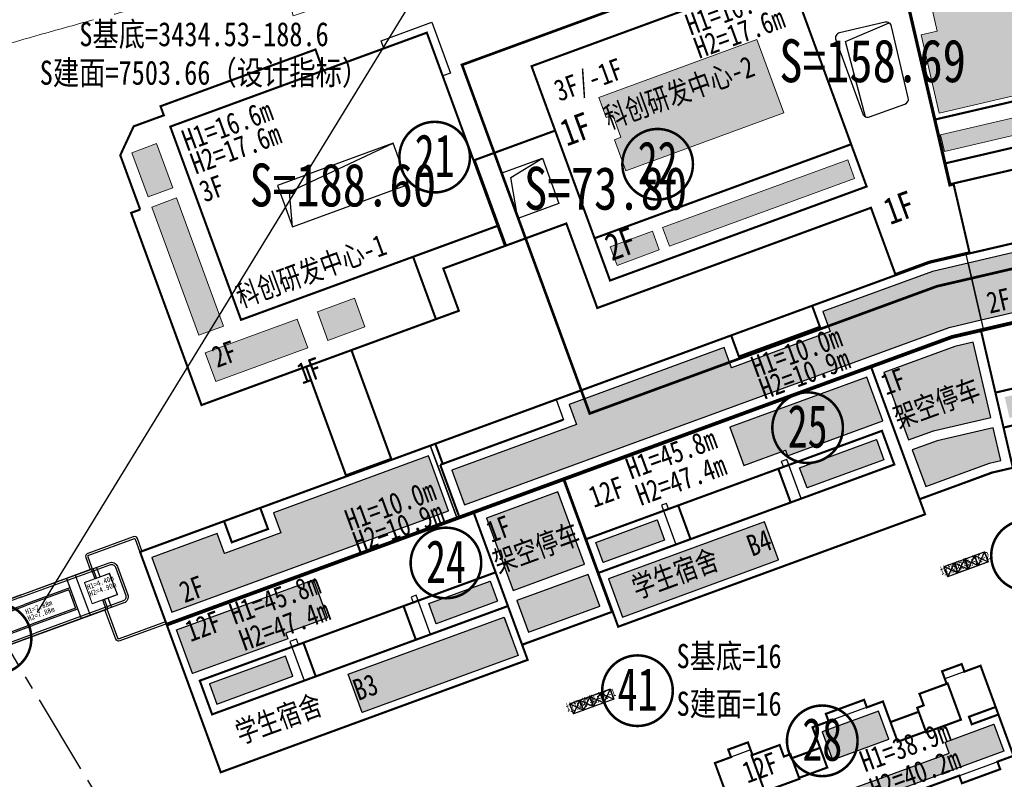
# Model space of a CAD drawing. Header units: millimetres. Extents: x 38389465 to 38395088, y 2473666 to 2480744.
# Tile 53 of 256: x 38390981 to 38391165, y 2478403 to 2478545. Entities that reach past the tile are written whole.
import ezdxf
from ezdxf.enums import TextEntityAlignment as Align

# ---------------------------------------------------------------- set-up
doc = ezdxf.new("R2010")
doc.units = ezdxf.units.MM
doc.header["$LTSCALE"] = 2
for name, pattern in [('0', [0]), ('CENTER2', [1.125, 0.75, -0.125, 0.125, -0.125]), ('DASH', [0.35, 0.25, -0.1]), ('X2', [10, 8, -2])]:
    doc.linetypes.add(name, pattern=pattern)
doc.layers.get('0').update_dxf_attribs({"linetype": 'CONTINUOUS', "lineweight": 9})
doc.layers.add('0核算', color=6, linetype='CONTINUOUS', plot=False)
for name, color, linetype in [('L_立面看线（中粗线）', 2, 'CONTINUOUS'), ('MJZJ', 7, 'CONTINUOUS'), ('w-二期建筑', 40, 'CONTINUOUS'), ('w-文字', 7, 'CONTINUOUS'), ('w-楼栋号', 4, 'CONTINUOUS'), ('w-环境01', 84, 'CONTINUOUS'), ('w-用地红线', 1, 'CONTINUOUS'), ('w-绿地面积', 82, 'CONTINUOUS'), ('文字', 7, 'CONTINUOUS')]:
    doc.layers.add(name, color=color, linetype=linetype)
for name, color, linetype, lineweight in [('w-地下室边线', 5, 'CONTINUOUS', 9), ('w-屋顶绿化线', 126, 'CONTINUOUS', 9), ('屋顶绿化线', 126, 'CONTINUOUS', 9), ('建筑控制线', 6, '0', 9)]:
    doc.layers.add(name, color=color, linetype=linetype, lineweight=lineweight)
doc.styles.add('HZTXT', font='txt', dxfattribs={"width": 0.8})
doc.styles.add('中等线体', font='txt', dxfattribs={"width": 0.8})
doc.styles.add('宋体', font='txt', dxfattribs={"width": 0.8, "height": 8})

# ---------------------------------------------------------------- blocks, each defined once
blk = doc.blocks.new('dfgdfgdgfdfg')
at = {"layer": '屋顶绿化线'}
h = blk.add_hatch(dxfattribs=at)
h.set_pattern_fill('CROSS', color=256, style=0)
h.set_pattern_definition([(3e-14, (-38390155.3861, -2480142.4406), (1.5875, 1.5875), [0.79375, -2.38125]), (90, (-38390154.9893, -2480142.8375), (-1.5875, 1.5875), [0.79375, -2.38125])])
h.paths.add_polyline_path([(-3.15, -422.85), (20.37, -403.92), (14.35, -396.44), (-9.17, -415.38)])
h.paths.add_polyline_path([(-212.8, -350.41), (-230.61, -328.29), (-240.58, -336.31), (-222.77, -358.44)])
h.paths.add_polyline_path([(-190.05, -455.85), (-156.94, -429.2), (-171.05, -411.67), (-204.16, -438.32)])
h.paths.add_polyline_path([(-220.16, -484.94), (-266.12, -521.94), (-270.37, -516.66), (-224.41, -479.66)])
h.paths.add_polyline_path([(-264.36, -493.34), (-279.4, -505.45), (-283.65, -500.16), (-268.62, -488.06)])
h.paths.add_polyline_path([(-304.53, -503.57), (-350.48, -540.57), (-354.74, -535.29), (-308.78, -498.29)])
h.paths.add_polyline_path([(-348.73, -511.97), (-363.77, -524.07), (-368.02, -518.79), (-352.99, -506.69)])
h.paths.add_polyline_path([(-282.59, -407.4), (-328.55, -444.39), (-324.3, -449.68), (-278.34, -412.68)])
h.paths.add_polyline_path([(-300.24, -448.79), (-315.27, -460.89), (-311.02, -466.17), (-295.98, -454.07)])
h.paths.add_polyline_path([(-33.99, 93.69), (-17.08, 99.88), (-15.02, 94.25), (-31.92, 88.06)])
h.paths.add_polyline_path([(-53.1, 61.56), (-8.97, 77.72), (-11.03, 83.35), (-55.16, 67.19)])
h.paths.add_polyline_path([(-108.32, 48.75), (-122.34, 37.46), (-118.58, 32.79), (-104.56, 44.08)])
h.paths.add_polyline_path([(-70.93, 48.55), (-107.54, 19.08), (-111.3, 23.75), (-74.69, 53.23)])
h.paths.add_polyline_path([(-144.65, -377.97), (-139.26, -384.67), (-137.47, -383.22), (-128.81, -393.97), (-122.27, -388.71), (-130.93, -377.96), (-98.6, -351.93), (-103.99, -345.23)])
h.paths.add_polyline_path([(-85.37, -368.37), (-79.66, -375.46), (-104.12, -395.15), (-109.83, -388.06)])
h.paths.add_polyline_path([(-154.42, -186.59), (-177.71, -205.34), (-172.01, -212.43), (-148.72, -193.68)])
h.paths.add_polyline_path([(-124.03, -173.8), (-139.53, -186.28), (-145.23, -179.19), (-129.73, -166.71)])
h.paths.add_polyline_path([(-147.86, -242.42), (-124.57, -223.67), (-130.59, -216.19), (-141.34, -224.84), (-142.35, -223.6), (-154.89, -233.69)])
h.paths.add_polyline_path([(-115.38, -216.27), (-91.86, -197.33), (-97.88, -189.85), (-121.4, -208.79)])
h.paths.add_polyline_path([(-179.13, -155.9), (-202.42, -174.65), (-208.13, -167.56), (-184.84, -148.81)])
h.paths.add_polyline_path([(-160.15, -128.93), (-175.65, -141.41), (-169.94, -148.5), (-154.44, -136.02)])
h.paths.add_polyline_path([(-232.27, -137.57), (-208.98, -118.82), (-202.96, -126.3), (-213.71, -134.95), (-212.71, -136.2), (-225.25, -146.3)])
h.paths.add_polyline_path([(-199.79, -111.42), (-176.27, -92.48), (-170.25, -99.96), (-193.77, -118.9)])
h.paths.add_polyline_path([(7.12, -56.53), (30.41, -37.78), (36.12, -44.87), (12.83, -63.62)])
h.paths.add_polyline_path([(-11.86, -83.5), (3.64, -71.02), (-2.07, -63.93), (-17.57, -76.41)])
h.paths.add_polyline_path([(27.78, -101), (4.26, -119.94), (-1.76, -112.47), (21.76, -93.53)])
h.paths.add_polyline_path([(-17.58, -25.84), (5.71, -7.09), (0, 0), (-23.29, -18.75)])
h.paths.add_polyline_path([(-47.98, -38.63), (-32.48, -26.15), (-26.78, -33.24), (-42.28, -45.72)])
h.paths.add_polyline_path([(-24.15, 29.99), (-47.44, 11.24), (-41.42, 3.76), (-30.67, 12.42), (-29.66, 11.17), (-17.12, 21.27)])
h.paths.add_polyline_path([(-56.63, 3.84), (-80.15, -15.1), (-74.13, -22.58), (-50.61, -3.64)])
h.paths.add_polyline_path([(-112.36, 104.96), (-116.12, 109.63), (-120.41, 106.18), (-120.09, 105.79), (-120.09, 105.79), (-119.97, 105.64), (-119.56, 105.13), (-120.65, 104.25), (-121.5, 105.3), (-126.33, 101.42), (-126.01, 101.03), (-126.01, 101.03), (-125.89, 100.87), (-125.48, 100.37), (-126.57, 99.49), (-127.42, 100.54), (-132.25, 96.65), (-131.93, 96.26), (-131.93, 96.26), (-131.81, 96.11), (-131.4, 95.6), (-132.49, 94.72), (-133.34, 95.77), (-138.17, 91.88), (-137.85, 91.5), (-137.85, 91.5), (-137.73, 91.34), (-137.32, 90.83), (-138.41, 89.96), (-139.26, 91.01), (-144.09, 87.12), (-143.77, 86.73), (-143.77, 86.73), (-143.65, 86.57), (-143.24, 86.07), (-144.33, 85.19), (-145.18, 86.24), (-150.01, 82.35), (-149.69, 81.96), (-149.69, 81.96), (-149.57, 81.81), (-149.16, 81.3), (-150.25, 80.42), (-151.1, 81.47), (-155.38, 78.03), (-151.62, 73.35)])
h.paths.add_polyline_path([(-152.8, 95.7), (-151.71, 96.58), (-150.86, 95.53), (-146.03, 99.42), (-146.34, 99.81), (-146.34, 99.81), (-146.47, 99.96), (-146.88, 100.47), (-145.86, 101.29), (-148.78, 104.91), (-165.92, 91.11), (-162.15, 86.44), (-157.87, 89.89), (-158.18, 90.28), (-158.18, 90.28), (-158.31, 90.43), (-158.72, 90.94), (-157.63, 91.82), (-156.78, 90.76), (-151.95, 94.65), (-152.26, 95.04), (-152.26, 95.04), (-152.39, 95.2)])
h.paths.add_polyline_path([(-48.92, 138.06), (-54.08, 136.17), (-53.91, 135.7), (-53.91, 135.7), (-53.84, 135.51), (-53.62, 134.9), (-54.93, 134.42), (-55.4, 135.69), (-61.22, 133.56), (-61.05, 133.09), (-61.05, 133.09), (-60.98, 132.9), (-60.76, 132.29), (-62.07, 131.81), (-62.54, 133.07), (-68.36, 130.94), (-68.19, 130.47), (-68.19, 130.47), (-68.12, 130.28), (-67.89, 129.67), (-69.21, 129.19), (-69.67, 130.46), (-75.49, 128.33), (-75.32, 127.86), (-75.32, 127.86), (-75.25, 127.67), (-75.03, 127.06), (-76.34, 126.58), (-76.81, 127.85), (-82.63, 125.71), (-82.46, 125.24), (-82.46, 125.24), (-82.39, 125.06), (-82.17, 124.45), (-83.48, 123.96), (-83.94, 125.23), (-89.77, 123.1), (-89.59, 122.63), (-89.59, 122.63), (-89.53, 122.44), (-89.3, 121.83), (-90.62, 121.35), (-91.08, 122.62), (-96.25, 120.73), (-94.18, 115.09), (-46.86, 132.43)])
h.paths.add_polyline_path([(-59.58, 147.1), (-59.39, 147.17), (-58.26, 147.58), (-57.8, 146.31), (-52.63, 148.2), (-54.7, 153.84), (-75.36, 146.27), (-73.76, 141.9), (-72.54, 142.35), (-72.07, 141.08), (-66.25, 143.22), (-66.42, 143.68), (-66.42, 143.68), (-66.49, 143.87), (-66.71, 144.48), (-66.71, 144.48), (-66.53, 144.55), (-65.4, 144.96), (-64.94, 143.7), (-59.11, 145.83), (-59.29, 146.3), (-59.29, 146.3), (-59.35, 146.49), (-59.58, 147.1)])
h.paths.add_polyline_path([(-212.8, -350.41), (-222.77, -358.44), (-242.09, -373.99), (-237.01, -380.3), (-244.17, -386.07), (-234.27, -398.37), (-208.64, -377.74), (-213.53, -371.67), (-228.02, -383.33), (-234.42, -375.39), (-219.93, -363.72), (-213.53, -371.67), (-208.64, -377.74), (-197.81, -369.03)])
edge = h.paths.add_edge_path()
edge.add_line((-243.67, -325.45), (-237.13, -320.19))
edge.add_line((-237.13, -320.19), (-245.6, -309.67))
edge.add_line((-245.6, -309.67), (-274.88, -333.25))
edge.add_line((-274.88, -333.25), (-270.37, -338.86))
edge.add_line((-270.37, -338.86), (-259.9, -351.87))
edge.add_line((-259.9, -351.87), (-248.68, -342.84))
edge.add_line((-248.68, -342.84), (-252, -338.71))
edge.add_arc((-255.52, -334.35), 5.6, 180, 308.8365, ccw=False)
edge.add_arc((-255.52, -334.35), 5.6, 0, 180, ccw=False)
edge.add_arc((-255.52, -334.35), 5.6, 308.8365, 360, ccw=False)
edge.add_line((-252, -338.71), (-248.68, -342.84))
edge.add_line((-248.68, -342.84), (-237.15, -333.56))
edge.add_line((-237.15, -333.56), (-243.67, -325.45))
h.paths.add_polyline_path([(193.4, 239.68), (208.99, 243.3), (208.81, 244.07), (215.33, 245.59), (218.64, 231.37), (196.52, 226.23)])
h.paths.add_polyline_path([(166, 243.17), (189.19, 248.55), (196.47, 217.19), (173.29, 211.8), (169.89, 226.41), (172.91, 227.11), (171.84, 231.74), (170.52, 231.44), (169.86, 234.31), (168.15, 233.91), (167.43, 237.03), (167.82, 237.12), (167.55, 238.29), (167.16, 238.2)])
h.paths.add_polyline_path([(109.76, 214.71), (139.24, 225.51), (144.26, 211.81), (114.78, 201.01), (112.64, 206.83), (113.87, 207.27), (112.35, 211.41), (111.13, 210.96)])
h.paths.add_polyline_path([(197.76, 213.38), (198.49, 210.26), (174.23, 204.63), (173.51, 207.75)])
h.paths.add_polyline_path([(113.14, 183.37), (121.03, 186.26), (119.76, 189.73), (111.87, 186.84)], flags=17)
h.paths.add_polyline_path([(22.58, 204.4), (27.18, 206.09), (30.21, 197.83), (25.61, 196.14)])
h.paths.add_polyline_path([(122.91, 186.94), (157.46, 199.6), (156.19, 203.08), (121.64, 190.42)])
h.paths.add_polyline_path([(229.13, 220.67), (230.8, 213.46), (201.39, 206.62), (199.71, 213.83)])
h.paths.add_polyline_path([(38.23, 161.68), (55.42, 167.97), (53.46, 173.33), (36.27, 167.03)])
h.paths.add_polyline_path([(59.17, 169.35), (66.07, 171.88), (64.11, 177.23), (57.21, 174.7)])
h.paths.add_polyline_path([(26.3, 194.26), (30.9, 195.95), (39.67, 172), (35.07, 170.32)])
h.paths.add_polyline_path([(160.56, -69.47), (170.53, -61.44), (185.05, -79.48), (175.08, -87.51)])
h.paths.add_polyline_path([(137.6, -120.05), (147.76, -132.67), (182.5, -104.7), (172.34, -92.08)])
h.paths.add_polyline_path([(194.05, 187.37), (172.02, 182.25), (151.55, 174.75), (152.93, 171), (134.52, 164.26), (133.15, 168.01), (104.23, 157.42), (105.6, 153.66), (82.32, 145.13), (84.69, 138.65), (175.15, 171.79), (246.2, 188.29), (243.73, 198.91), (221.33, 193.7), (222.23, 189.81), (194.96, 183.47)])
h.paths.add_polyline_path([(78.8, 145.44), (78.73, 145.63), (77.94, 147.79), (49.01, 137.19), (50.39, 133.44), (48.51, 132.75), (41.75, 130.27), (39.87, 129.59), (38.5, 133.34), (26.29, 128.87), (30.04, 118.63), (81.68, 137.55)])
h.paths.add_polyline_path([(226.05, 164.1), (240.76, 167.52), (239.85, 171.41), (225.14, 168)], flags=17)
h.paths.add_polyline_path([(186.4, 154.89), (198.29, 157.65), (197.38, 161.55), (185.5, 158.79)], flags=17)
h.paths.add_polyline_path([(147.22, 145.58), (161.59, 150.85), (162.96, 147.09), (148.6, 141.83)], flags=17)
h.paths.add_polyline_path([(109.19, 131.65), (120.65, 135.85), (122.02, 132.09), (110.57, 127.9)])
h.paths.add_polyline_path([(78.02, 120.23), (89.47, 124.43), (90.85, 120.67), (79.39, 116.48)])
h.paths.add_polyline_path([(38.45, 101.48), (52.63, 106.68), (51.26, 110.43), (37.08, 105.24)])
h.paths.add_polyline_path([(248.59, 158.56), (253.07, 159.6), (247.23, 184.73), (242.75, 183.69)])
h.paths.add_polyline_path([(168.26, 148.92), (170.77, 142.07), (182.68, 146.43), (184.76, 146.92), (183.34, 153.05), (172.91, 150.63)], flags=17)
h.paths.add_polyline_path([(96.59, 114.9), (109.92, 119.78), (107.75, 125.69), (94.42, 120.81)])
h.paths.add_polyline_path([(93.73, 122.69), (107.07, 127.57), (102.11, 141.09), (88.78, 136.21)])
h.paths.add_polyline_path([(96.89, -120.34), (73.6, -139.1), (79.62, -146.57), (88.18, -139.67), (91.13, -143.34), (105.85, -131.48)])
h.paths.add_polyline_path([(153.35, 91.06), (163.86, 94.91), (161.94, 100.17), (151.42, 96.32)])
h.paths.add_polyline_path([(138.4, 75.47), (185.35, 92.67), (183.49, 97.74), (174.38, 94.4), (175.14, 92.33), (146.41, 81.81), (145.65, 83.87), (136.54, 80.54)])
h.paths.add_polyline_path([(223.08, 112.8), (233.99, 115.33), (232.72, 120.79), (221.81, 118.25)])
h.paths.add_polyline_path([(206.33, 99.16), (255.03, 110.47), (253.81, 115.73), (244.36, 113.53), (244.86, 111.39), (215.05, 104.47), (214.56, 106.61), (205.11, 104.42)])
h.paths.add_polyline_path([(67.31, 56.14), (113.69, 73.13), (115.93, 67.03), (69.54, 50.04)])
h.paths.add_polyline_path([(69.45, 59.59), (89.83, 67.05), (87.59, 73.15), (67.22, 65.69)])
h.paths.add_polyline_path([(107.5, -172.91), (126.74, -157.42), (121.03, -150.33), (101.79, -165.82)])
h.paths.add_polyline_path([(241.44, 174.76), (239.47, 183.23), (212.97, 177.08), (214.69, 169.68), (222.72, 171.54), (222.97, 170.47)], flags=17)
h.paths.add_polyline_path([(188.75, 144.35), (218.95, 151.36), (217.23, 158.77), (187.03, 151.75)], flags=17)
h.paths.add_polyline_path([(162.75, 154.36), (159.76, 162.53), (134.22, 153.17), (136.83, 146.04), (144.57, 148.87), (144.95, 147.84)], flags=17)
h.paths.add_polyline_path([(114.19, 117.72), (143.3, 128.38), (140.68, 135.52), (111.57, 124.86)])
h.paths.add_polyline_path([(33.92, 107.17), (30.93, 115.34), (56.47, 124.69), (59.08, 117.56), (51.34, 114.72), (51.72, 113.69)])
h.paths.add_polyline_path([(94.66, 110.57), (65.55, 99.91), (62.93, 107.04), (92.04, 117.7)])
h.paths.add_polyline_path([(-168.02, -492.94), (-125.34, -458.57), (-119.69, -465.58), (-162.38, -499.95)])
h.paths.add_polyline_path([(-149.46, -515.99), (-106.77, -481.63), (-101.13, -488.64), (-143.82, -523)])
h.paths.add_polyline_path([(-320.54, -607.1), (-363.7, -641.85), (-367.95, -636.56), (-324.8, -601.82)])
h.paths.add_polyline_path([(-364.75, -615.5), (-376.98, -625.35), (-381.23, -620.07), (-369, -610.22)])
h.paths.add_polyline_path([(-253.32, -567.17), (-296.48, -601.91), (-300.73, -596.63), (-257.58, -561.89)])
h.paths.add_polyline_path([(-297.53, -575.57), (-309.76, -585.42), (-314.01, -580.14), (-301.78, -570.29)])
h.paths.add_polyline_path([(-183.66, -530.28), (-226.81, -565.02), (-231.06, -559.74), (-187.91, -525)])
h.paths.add_polyline_path([(-227.87, -538.68), (-240.1, -548.52), (-244.35, -543.24), (-232.12, -533.4)])
h.paths.add_polyline_path([(5.65, -366.61), (29.18, -347.67), (23.16, -340.19), (-0.37, -359.13)])
h.paths.add_polyline_path([(-2.99, -324.14), (-18.49, -336.62), (-24.2, -329.53), (-8.7, -317.05)])
h.paths.add_polyline_path([(-3.55, -374), (-9.57, -366.52), (-20.32, -375.17), (-21.32, -373.93), (-33.86, -384.02), (-26.84, -392.75)])
h.paths.add_polyline_path([(-56.69, -355.67), (-43.29, -344.88), (-37.58, -351.97), (-50.98, -362.76)])
h.paths.add_polyline_path([(-78.77, -261.75), (-55.24, -242.81), (-49.22, -250.29), (-72.75, -269.23)])
h.paths.add_polyline_path([(-39.12, -279.26), (-54.62, -291.74), (-48.92, -298.83), (-33.42, -286.35)])
h.paths.add_polyline_path([(73.04, -188.96), (88.54, -176.48), (94.25, -183.57), (78.75, -196.05)])
h.paths.add_polyline_path([(64.4, -146.5), (40.87, -165.43), (46.89, -172.91), (70.42, -153.97)])
h.paths.add_polyline_path([(121.92, -100.57), (132.08, -113.19), (166.82, -85.22), (156.66, -72.61)])
h.paths.add_polyline_path([(-87.95, -269.16), (-81.93, -276.63), (-92.68, -285.29), (-91.67, -286.53), (-104.22, -296.63), (-111.24, -287.91)])
h.paths.add_polyline_path([(60.27, -74.86), (36.98, -93.61), (30.96, -86.13), (41.7, -77.47), (40.7, -76.23), (53.24, -66.13)])
h.paths.add_polyline_path([(-81.39, -324.98), (-67.99, -314.2), (-73.7, -307.11), (-87.1, -317.9)])
edge = h.paths.add_edge_path(flags=17)
edge.add_line((172.45, 152.57), (182.88, 155))
edge.add_line((182.88, 155), (179.63, 169.03))
edge.add_line((179.63, 169.03), (176.2, 168.23))
edge.add_line((176.2, 168.23), (162.96, 163.38))
edge.add_line((162.96, 163.38), (167.57, 150.8))
edge.add_line((167.57, 150.8), (172.22, 152.5))
at = {"layer": 'w-屋顶绿化线'}
for points in [[(166, 243.17), (189.19, 248.55), (196.47, 217.19), (173.29, 211.8), (169.89, 226.41), (172.91, 227.11), (171.84, 231.74), (170.52, 231.44), (169.86, 234.31), (168.15, 233.91), (167.43, 237.03), (167.82, 237.12), (167.55, 238.29), (167.16, 238.2)], [(109.76, 214.71), (139.24, 225.51), (144.26, 211.81), (114.78, 201.01), (112.64, 206.83), (113.87, 207.27), (112.35, 211.41), (111.13, 210.96)], [(197.76, 213.38), (198.49, 210.26), (174.23, 204.63), (173.51, 207.75), (197.76, 213.38)], [(22.58, 204.4), (27.18, 206.09), (30.21, 197.83), (25.61, 196.14)], [(122.91, 186.94), (157.46, 199.6), (156.19, 203.08), (121.64, 190.42)], [(194.05, 187.37), (172.02, 182.25), (151.55, 174.75), (152.93, 171), (134.52, 164.26), (133.15, 168.01), (104.23, 157.42), (105.6, 153.66), (82.32, 145.13), (84.69, 138.65), (175.15, 171.79), (246.2, 188.29), (243.73, 198.91), (221.33, 193.7), (222.23, 189.81), (194.96, 183.47)], [(26.3, 194.26), (30.9, 195.95), (39.67, 172), (35.07, 170.32)], [(113.14, 183.37), (121.03, 186.26), (119.76, 189.73), (111.87, 186.84)], [(59.17, 169.35), (66.07, 171.88), (64.11, 177.23), (57.21, 174.7)], [(38.23, 161.68), (55.42, 167.97), (53.46, 173.33), (36.27, 167.03)], [(162.75, 154.36), (159.76, 162.53), (134.22, 153.17), (136.83, 146.04), (144.57, 148.87), (144.95, 147.84)], [(147.22, 145.58), (161.59, 150.85), (162.96, 147.09), (148.6, 141.83)], [(78.8, 145.44), (78.73, 145.63), (77.94, 147.79), (49.01, 137.19), (50.39, 133.44), (48.51, 132.75), (41.75, 130.27), (39.87, 129.59), (38.5, 133.34), (26.29, 128.87), (30.04, 118.63), (81.68, 137.55)], [(93.73, 122.69), (107.07, 127.57), (102.11, 141.09), (88.78, 136.21)], [(109.19, 131.65), (120.65, 135.85), (122.02, 132.09), (110.57, 127.9)], [(114.19, 117.72), (143.3, 128.38), (140.68, 135.52), (111.57, 124.86)], [(96.59, 114.9), (109.92, 119.78), (107.75, 125.69), (94.42, 120.81)], [(33.92, 107.17), (30.93, 115.34), (56.47, 124.69), (59.08, 117.56), (51.34, 114.72), (51.72, 113.69)], [(78.02, 120.23), (89.47, 124.43), (90.85, 120.67), (79.39, 116.48)], [(94.66, 110.57), (65.55, 99.91), (62.93, 107.04), (92.04, 117.7)], [(38.45, 101.48), (52.63, 106.68), (51.26, 110.43), (37.08, 105.24)]]:
    blk.add_lwpolyline(points, close=True, dxfattribs=at)
for points in [[(172.45, 152.57), (182.88, 155), (179.63, 169.03), (176.2, 168.23), (162.96, 163.38), (167.57, 150.8), (172.22, 152.5)], [(168.26, 148.92), (170.77, 142.07), (182.68, 146.43), (184.76, 146.92), (183.34, 153.05), (172.91, 150.63), (168.26, 148.92)]]:
    blk.add_lwpolyline(points, dxfattribs=at)
at = {"layer": 'w-屋顶绿化线', "linetype": 'ByBlock'}
for points in [[(153.35, 91.06), (163.86, 94.91), (161.94, 100.17), (151.42, 96.32)], [(138.4, 75.47), (185.35, 92.67), (183.49, 97.74), (174.38, 94.4), (175.14, 92.33), (146.41, 81.81), (145.65, 83.87), (136.54, 80.54)]]:
    blk.add_lwpolyline(points, close=True, dxfattribs=at)
blk = doc.blocks.new('东区北校门')
at = {"layer": 'w-二期建筑'}
for p, q in [((-38.6, -1.8), (-38.6, 0.1)), ((-37.9, -1.8), (-37.9, 0.1)), ((-34.37, 0.1), (-34.37, -7.9)), ((-32.6, 0.1), (-32.6, -7.9)), ((-14.6, 0.1), (-14.6, -7.9)), ((-12.83, 0.1), (-12.83, -7.9)), ((-9.3, -1.8), (-9.3, 0.1)), ((-8.6, -1.8), (-8.6, 0.1)), ((-32.6, -1.8), (-23.6, -1.8)), ((-14.6, -1.8), (-23.6, -1.8)), ((-32.3, -2.1), (-23.6, -2.1)), ((-32.3, -2.1), (-32.3, -5.7)), ((-14.9, -2.1), (-23.6, -2.1)), ((-14.9, -2.1), (-14.9, -5.7)), ((-38.6, -6), (-38.6, -7.9)), ((-37.9, -6), (-37.9, -7.9)), ((-32.6, -6), (-23.6, -6)), ((-32.3, -5.7), (-23.6, -5.7)), ((-14.9, -5.7), (-23.6, -5.7)), ((-14.6, -6), (-23.6, -6)), ((-9.3, -6), (-9.3, -7.9)), ((-8.6, -6), (-8.6, -7.9))]:
    blk.add_line(p, q, dxfattribs=at)
at = {"layer": 'w-二期建筑', "flags": 128}
for points in [[(-23.6, 0.1), (-41.1, 0.1, 0.414214), (-42.3, -1.1), (-42.3, -6.7, 0.414214), (-41.1, -7.9), (-23.6, -7.9)], [(-23.6, 0.1), (-6.1, 0.1, -0.414214), (-4.9, -1.1), (-4.9, -6.7, -0.414214), (-6.1, -7.9), (-23.6, -7.9)], [(-23.6, -0.3), (-41.1, -0.3, 0.414214), (-41.9, -1.1), (-41.9, -6.7, 0.414214), (-41.1, -7.5), (-23.6, -7.5)], [(-23.6, -0.3), (-6.1, -0.3, -0.414214), (-5.3, -1.1), (-5.3, -6.7, -0.414214), (-6.1, -7.5), (-23.6, -7.5)]]:
    blk.add_lwpolyline(points, format="xyb", dxfattribs=at)
at = {"layer": 'w-二期建筑', "const_width": 0.2}
for points in [[(-40.5, -1.8), (-35.5, -1.8), (-35.5, -6), (-40.5, -6)], [(-6.7, -1.8), (-11.7, -1.8), (-11.7, -6), (-6.7, -6)]]:
    blk.add_lwpolyline(points, close=True, dxfattribs=at)
at = {"layer": 'w-环境01', "linetype": 'ByBlock', "flags": 128}
for points in [[(-47.6, -11.9), (-47.6, 2.5, -0.414214), (-47, 3.1), (-37.93, 3.1, -0.414214), (-37.33, 2.5), (-37.33, 0.1)], [(-47.2, -11.9), (-47.2, 2.5, -0.414214), (-47, 2.7), (-37.93, 2.7, -0.414214), (-37.73, 2.5), (-37.73, 0.1)], [(0.4, 0.1), (0.4, 2.5, 0.414214), (-0.2, 3.1), (-9.26, 3.1, 0.414214), (-9.86, 2.5), (-9.86, 0.1)], [(0, 0.1), (0, 2.5, 0.414214), (-0.2, 2.7), (-9.26, 2.7, 0.414214), (-9.46, 2.5), (-9.46, 0.1)], [(-47.2, -14.3), (-37.93, -14.3, 0.414214), (-37.33, -13.7), (-37.33, -7.9)], [(-47.2, -13.9), (-37.93, -13.9, 0.414214), (-37.73, -13.7), (-37.73, -7.9)], [(0, -14.3), (-9.26, -14.3, -0.414214), (-9.86, -13.7), (-9.86, -7.9)], [(0, -13.9), (-9.26, -13.9, -0.414214), (-9.46, -13.7), (-9.46, -7.9)]]:
    blk.add_lwpolyline(points, format="xyb", dxfattribs=at)

msp = doc.modelspace()

# ---------------------------------------------------------------- linework, layer by layer
at = {"layer": '0核算', "color": 2, "linetype": 'Continuous', "flags": 128}
msp.add_lwpolyline([(38390984.415, 2478434.593), (38392296.554, 2480576.597)], dxfattribs=at)
at = {"layer": '0核算'}
for points in [[(38391087.468, 2478471.682), (38391152.273, 2478495.42), (38391216.705, 2478510.384), (38391201.026, 2478577.888), (38391132.441, 2478561.958), (38391063.632, 2478536.754)], [(38390967.572, 2478426.274), (38390970.296, 2478427.272), (38390970.949, 2478425.487), (38390997.241, 2478435.118), (38390996.587, 2478436.902), (38390999.31, 2478437.899), (38390997.866, 2478441.843), (38390995.143, 2478440.846), (38390994.489, 2478442.63), (38390968.197, 2478432.999), (38390968.851, 2478431.215), (38390966.128, 2478430.218)], [(38391110.835, 2478406.438), (38391116.992, 2478389.63), (38391166.571, 2478407.79), (38391160.414, 2478424.598), (38391153.747, 2478422.156), (38391154.091, 2478421.217), (38391149.021, 2478419.36), (38391149.812, 2478417.2), (38391148.591, 2478416.753), (38391148.866, 2478416.002), (38391143.608, 2478414.076), (38391142.198, 2478417.926), (38391129.052, 2478413.11), (38391130.462, 2478409.261), (38391125.204, 2478407.334), (38391124.928, 2478408.086), (38391123.708, 2478407.638), (38391122.917, 2478409.798), (38391117.846, 2478407.941), (38391117.502, 2478408.88)]]:
    msp.add_lwpolyline(points, close=True, dxfattribs=at)
at = {"layer": '0核算', "color": 1}
for points in [[(38391157.708, 2478501.406), (38391224.432, 2478516.904), (38391227.735, 2478502.682), (38391227.929, 2478502.727), (38391234.535, 2478474.285), (38391167.13, 2478458.629), (38391160.524, 2478487.072), (38391160.456, 2478487.364), (38391160.943, 2478487.477), (38391158.658, 2478497.315)], [(38391057.717, 2478465.685), (38391059.093, 2478461.929), (38391059.093, 2478461.929), (38391062.635, 2478452.258), (38391082.448, 2478459.515), (38391091.528, 2478434.726), (38391091.716, 2478434.794), (38391092.782, 2478431.884), (38391150.061, 2478452.864), (38391148.994, 2478455.775), (38391162.614, 2478460.763), (38391166.428, 2478461.649), (38391160.524, 2478487.072), (38391160.456, 2478487.364), (38391160.943, 2478487.477), (38391157.708, 2478501.406), (38391150.957, 2478499.839)], [(38391003.537, 2478445.84), (38391018.602, 2478404.712), (38391075.88, 2478425.693), (38391074.814, 2478428.603), (38391091.528, 2478434.726), (38391082.448, 2478459.515), (38391062.635, 2478452.258), (38391057.717, 2478465.685)], [(38391126.943, 2478455.792), (38391124.26, 2478463.116), (38391123.228, 2478462.738), (38391123.607, 2478461.703), (38391122.668, 2478461.359), (38391124.971, 2478455.069)], [(38391103.982, 2478454.514), (38391102.198, 2478453.861), (38391101.819, 2478454.896), (38391100.88, 2478454.552), (38391103.562, 2478447.228), (38391106.286, 2478448.225)], [(38391055.017, 2478429.445), (38391057.74, 2478430.443), (38391055.057, 2478437.767), (38391054.118, 2478437.423), (38391054.497, 2478436.388), (38391052.713, 2478435.735)], [(38391034.171, 2478421.81), (38391036.331, 2478422.601), (38391034.026, 2478428.892), (38391033.087, 2478428.548), (38391032.709, 2478429.581), (38391031.488, 2478429.134)]]:
    msp.add_lwpolyline(points, close=True, dxfattribs=at)
at = {"layer": '0核算', "color": 3}
for points in [[(38391223.16, 2478514.863), (38391200.757, 2478509.66), (38391201.662, 2478505.763), (38391174.388, 2478499.429), (38391173.483, 2478503.325), (38391158.092, 2478499.75), (38391158.658, 2478497.315), (38391160.558, 2478489.133), (38391225.626, 2478504.246)], [(38391158.092, 2478499.752), (38391151.443, 2478498.208), (38391130.979, 2478490.712), (38391132.354, 2478486.956), (38391113.95, 2478480.215), (38391112.575, 2478483.969), (38391083.654, 2478473.375), (38391085.03, 2478469.62), (38391061.743, 2478461.09), (38391064.116, 2478454.611), (38391154.578, 2478487.746), (38391160.558, 2478489.135)], [(38391151.881, 2478468.531), (38391162.311, 2478470.958), (38391159.053, 2478484.986), (38391155.626, 2478484.19), (38391142.386, 2478479.34), (38391146.995, 2478466.757), (38391151.646, 2478468.461)], [(38391116.258, 2478461.995), (38391124, 2478464.831), (38391124.379, 2478463.798), (38391142.177, 2478470.317), (38391139.184, 2478478.487), (38391113.644, 2478469.131)], [(38391147.683, 2478464.88), (38391150.194, 2478458.025), (38391162.111, 2478462.39), (38391164.189, 2478462.874), (38391162.763, 2478469.01), (38391152.334, 2478466.583), (38391147.683, 2478464.88)], [(38391126.648, 2478461.541), (38391141.014, 2478466.803), (38391142.39, 2478463.047), (38391128.024, 2478457.785)], [(38391058.222, 2478461.398), (38391058.154, 2478461.585), (38391057.363, 2478463.745), (38391028.442, 2478453.151), (38391029.818, 2478449.396), (38391027.94, 2478448.708), (38391021.179, 2478446.231), (38391019.301, 2478445.543), (38391017.925, 2478449.299), (38391005.718, 2478444.828), (38391009.467, 2478434.593), (38391061.112, 2478453.51)], [(38391073.159, 2478438.647), (38391086.492, 2478443.531), (38391081.54, 2478457.052), (38391068.206, 2478452.168)], [(38391088.619, 2478447.611), (38391100.074, 2478451.807), (38391101.45, 2478448.051), (38391089.995, 2478443.855)], [(38391093.615, 2478433.68), (38391122.724, 2478444.342), (38391120.11, 2478451.478), (38391091.001, 2478440.816)], [(38391038.509, 2478433.516), (38391030.767, 2478430.68), (38391031.145, 2478429.647), (38391013.347, 2478423.128), (38391010.355, 2478431.297), (38391035.895, 2478440.653)], [(38391076.014, 2478430.853), (38391089.347, 2478435.737), (38391087.18, 2478441.653), (38391073.847, 2478436.769)], [(38391057.444, 2478436.192), (38391068.9, 2478440.388), (38391070.276, 2478436.632), (38391058.82, 2478432.436)], [(38391074.084, 2478426.526), (38391044.976, 2478415.863), (38391042.362, 2478423), (38391071.47, 2478433.662)], [(38391017.88, 2478417.44), (38391032.059, 2478422.634), (38391030.683, 2478426.39), (38391016.504, 2478421.196)], [(38391132.774, 2478407.019), (38391143.291, 2478410.871), (38391141.365, 2478416.13), (38391130.848, 2478412.277)], [(38391154.566, 2478408.292), (38391153.809, 2478410.358), (38391162.917, 2478413.694), (38391164.775, 2478408.623), (38391117.825, 2478391.426), (38391115.968, 2478396.497), (38391125.076, 2478399.833), (38391125.833, 2478397.767)]]:
    msp.add_lwpolyline(points, close=True, dxfattribs=at)
at = {"layer": '0核算', "color": 1}
msp.add_lwpolyline([(38390984.095, 2478430.303), (38390967.663, 2478424.284, -0.4142136), (38390966.123, 2478424.998), (38390964.197, 2478430.256, -0.4142136), (38390964.911, 2478431.796), (38390981.343, 2478437.815), (38390997.776, 2478443.834, -0.4142136), (38390999.315, 2478443.12), (38391001.241, 2478437.861, -0.4142136), (38391000.527, 2478436.322)], format="xyb", close=True, dxfattribs=at)
at = {"layer": 'L_立面看线（中粗线）'}
msp.add_line((38391081.191, 2478474.282), (38391082.566, 2478470.526), dxfattribs=at)
at = {"layer": 'w-二期建筑', "ltscale": 5, "const_width": 0.4, "flags": 128}
for points in [[(38391212.632, 2478527.918), (38391202.09, 2478573.31), (38391144.23, 2478559.871), (38391153.867, 2478518.376), (38391178.414, 2478524.077), (38391179.319, 2478520.18)], [(38391202.09, 2478573.31), (38391144.23, 2478559.871), (38391151.967, 2478526.558), (38391209.827, 2478539.996)], [(38391154.623, 2478514.239), (38391144.035, 2478559.826), (38391152.996, 2478561.907), (38391152.046, 2478565.998), (38391134.173, 2478561.847), (38391114.672, 2478554.704), (38391116.048, 2478550.948), (38391124.499, 2478554.044), (38391139.151, 2478514.043), (38391091.263, 2478496.501), (38391081.013, 2478524.483), (38391065.989, 2478518.98), (38391071.836, 2478503.017), (38391083.104, 2478507.145), (38391088.883, 2478491.37), (38391139.964, 2478510.08), (38391144.504, 2478497.686), (38391150.899, 2478500.028), (38391158.343, 2478501.757), (38391155.402, 2478514.42)], [(38391139.151, 2478514.043), (38391091.263, 2478496.501), (38391076.611, 2478536.502), (38391124.499, 2478554.044)], [(38391136.262, 2478521.93), (38391088.374, 2478504.389), (38391076.611, 2478536.502), (38391124.499, 2478554.044)], [(38391070.273, 2478506.705), (38391057.065, 2478542.762), (38391009.177, 2478525.221), (38391022.384, 2478489.163)], [(38391154.772, 2478514.479), (38391179.319, 2478520.18), (38391178.414, 2478524.077), (38391153.867, 2478518.376)], [(38391160.52, 2478487.07), (38391162.51, 2478478.498), (38391167.125, 2478458.626), (38391226.544, 2478472.426), (38391224.123, 2478482.848), (38391219.938, 2478500.869)], [(38391162.639, 2478460.664), (38391149.029, 2478455.679), (38391140.018, 2478480.283), (38391155.123, 2478485.816), (38391160.52, 2478487.07), (38391166.447, 2478461.549)], [(38391082.74, 2478459.3), (38391092.783, 2478431.882), (38391150.061, 2478452.862), (38391140.018, 2478480.281)], [(38391182.531, 2478473.189), (38391164.705, 2478469.049), (38391163.189, 2478475.575), (38391181.015, 2478479.715)], [(38391144.315, 2478462.153), (38391124.972, 2478455.068), (38391122.668, 2478461.359), (38391142.011, 2478468.444)], [(38391122.668, 2478461.359), (38391103.982, 2478454.514), (38391106.286, 2478448.223), (38391124.972, 2478455.068)], [(38391091.751, 2478434.699), (38391082.739, 2478459.301), (38391065.838, 2478453.11), (38391074.849, 2478428.508)], [(38391106.286, 2478448.223), (38391089.103, 2478441.929), (38391086.798, 2478448.22), (38391103.982, 2478454.514)], [(38391008.56, 2478432.128), (38391018.603, 2478404.71), (38391075.881, 2478425.691), (38391072.201, 2478435.738), (38391069.896, 2478442.029), (38391065.838, 2478453.109)], [(38391055.017, 2478429.444), (38391072.201, 2478435.738), (38391069.896, 2478442.029), (38391052.713, 2478435.735)], [(38391034.027, 2478428.89), (38391052.713, 2478435.735), (38391055.017, 2478429.444), (38391036.331, 2478422.599)], [(38391016.988, 2478415.514), (38391036.331, 2478422.599), (38391034.027, 2478428.89), (38391014.684, 2478421.805)], [(38391150.276, 2478412.152), (38391156.755, 2478414.525), (38391154.279, 2478421.286), (38391149.021, 2478419.36), (38391149.812, 2478417.2), (38391148.591, 2478416.753)], [(38391126.614, 2478403.485), (38391120.135, 2478401.111), (38391117.658, 2478407.872), (38391122.917, 2478409.798), (38391123.708, 2478407.638), (38391124.928, 2478408.086)]]:
    msp.add_lwpolyline(points, close=True, dxfattribs=at)
at = {"layer": 'w-二期建筑', "flags": 128}
for points in [[(38391049.037, 2478539.821), (38391048.521, 2478541.23), (38391058.005, 2478544.703), (38391061.479, 2478535.22), (38391060.023, 2478534.686)], [(38391138.954, 2478527.062), (38391135.195, 2478541.098), (38391143.377, 2478544.566)], [(38391031.998, 2478506.529), (38391031.433, 2478513.044), (38391050.774, 2478522.14)], [(38391074.029, 2478508.08), (38391072.745, 2478515.741), (38391078.633, 2478519.352)], [(38391155.516, 2478443.785), (38391157.394, 2478444.473), (38391158.082, 2478442.595), (38391156.204, 2478441.907), (38391155.516, 2478443.785), (38391158.082, 2478442.595), (38391157.394, 2478444.473), (38391156.204, 2478441.907)], [(38391157.394, 2478444.473), (38391159.272, 2478445.161), (38391159.96, 2478443.283), (38391158.082, 2478442.595), (38391157.394, 2478444.473), (38391159.96, 2478443.283), (38391159.272, 2478445.161), (38391158.082, 2478442.595)], [(38391159.272, 2478445.161), (38391161.15, 2478445.849), (38391161.838, 2478443.971), (38391159.96, 2478443.283), (38391159.272, 2478445.161), (38391161.838, 2478443.971), (38391161.15, 2478445.849), (38391159.96, 2478443.283)], [(38391153.638, 2478443.097), (38391155.516, 2478443.785), (38391156.204, 2478441.907), (38391154.326, 2478441.219), (38391153.638, 2478443.097), (38391156.204, 2478441.907), (38391155.516, 2478443.785), (38391154.326, 2478441.219)], [(38391085.633, 2478418.187), (38391087.511, 2478418.875), (38391088.199, 2478416.997), (38391086.321, 2478416.309), (38391085.633, 2478418.187), (38391088.199, 2478416.997), (38391087.511, 2478418.875), (38391086.321, 2478416.309)], [(38391087.511, 2478418.875), (38391089.389, 2478419.563), (38391090.077, 2478417.685), (38391088.199, 2478416.997), (38391087.511, 2478418.875), (38391090.077, 2478417.685), (38391089.389, 2478419.563), (38391088.199, 2478416.997)], [(38391089.389, 2478419.563), (38391091.267, 2478420.251), (38391091.955, 2478418.373), (38391090.077, 2478417.685), (38391089.389, 2478419.563), (38391091.955, 2478418.373), (38391091.267, 2478420.251), (38391090.077, 2478417.685)], [(38391083.755, 2478417.499), (38391085.633, 2478418.187), (38391086.321, 2478416.309), (38391084.443, 2478415.621), (38391083.755, 2478417.499), (38391086.321, 2478416.309), (38391085.633, 2478418.187), (38391084.443, 2478415.621)]]:
    msp.add_lwpolyline(points, dxfattribs=at)
msp.add_lwpolyline([(38391138.436, 2478527.625, 0.4142136), (38391139.719, 2478527.03), (38391146.291, 2478529.438, 0.3786573), (38391146.921, 2478530.603), (38391143.823, 2478543.943, 0.4142136), (38391142.622, 2478544.691), (38391134.105, 2478542.713, 0.4506869), (38391133.392, 2478541.395)], format="xyb", close=True, dxfattribs=at)
at = {"layer": 'w-二期建筑', "ltscale": 5, "const_width": 0.4, "flags": 128}
for points in [[(38391003.559, 2478509.744), (38390999.844, 2478519.885), (38391002.343, 2478525.273), (38391007.977, 2478527.337), (38391007.358, 2478529.027), (38391036.277, 2478539.62), (38391037.722, 2478535.676), (38391057.065, 2478542.762), (38391070.273, 2478506.705), (38391054.498, 2478500.926), (38391058.763, 2478489.283), (38391015.006, 2478473.255), (38391001.867, 2478509.124)], [(38391113.867, 2478486.253), (38391150.955, 2478499.838), (38391175.044, 2478505.433), (38391224.332, 2478516.881), (38391227.568, 2478502.951), (38391226.932, 2478502.804), (38391155.064, 2478486.112), (38391008.455, 2478432.41), (38391003.536, 2478445.837), (38391019.217, 2478451.581), (38391020.662, 2478447.637), (38391027.423, 2478450.114), (38391025.978, 2478454.058), (38391058.655, 2478466.027), (38391081.191, 2478474.282), (38391113.867, 2478486.251), (38391115.311, 2478482.309), (38391130.429, 2478487.847), (38391128.984, 2478491.79)], [(38391057.387, 2478493.039), (38391054.498, 2478500.926), (38391070.273, 2478506.705), (38391071.649, 2478502.949), (38391060.146, 2478498.735), (38391063.035, 2478490.848), (38391042.988, 2478483.505), (38391050.417, 2478463.222), (38391041.966, 2478460.127), (38391034.537, 2478480.409), (38391015.006, 2478473.255), (38391001.867, 2478509.124), (38391003.559, 2478509.744)], [(38391058.655, 2478466.027), (38391060.031, 2478462.271), (38391059.561, 2478462.099), (38391082.566, 2478470.526)], [(38391059.63, 2478461.911), (38391059.561, 2478462.099), (38391063.104, 2478452.427)], [(38391019.217, 2478451.583), (38391025.977, 2478454.059)], [(38391113.656, 2478398.738), (38391110.835, 2478406.438), (38391113.84, 2478407.538), (38391113.324, 2478408.947), (38391116.986, 2478410.288), (38391117.846, 2478407.941), (38391122.917, 2478409.798), (38391123.708, 2478407.638), (38391124.928, 2478408.086), (38391126.545, 2478403.672), (38391131.803, 2478405.598), (38391129.052, 2478413.11), (38391132.057, 2478414.211), (38391131.541, 2478415.62), (38391131.541, 2478415.62), (38391135.109, 2478416.926), (38391138.677, 2478418.233), (38391139.193, 2478416.825), (38391142.198, 2478417.926), (38391144.949, 2478410.414), (38391150.208, 2478412.34), (38391148.591, 2478416.753), (38391149.812, 2478417.2), (38391149.021, 2478419.36), (38391154.091, 2478421.217), (38391153.231, 2478423.565), (38391156.893, 2478424.906), (38391157.409, 2478423.498), (38391160.414, 2478424.598), (38391163.234, 2478416.898), (38391158.258, 2478415.076), (38391158.774, 2478413.667), (38391163.75, 2478415.49), (38391166.571, 2478407.79), (38391163.566, 2478406.69), (38391164.082, 2478405.281), (38391160.514, 2478403.974), (38391156.945, 2478402.667), (38391156.43, 2478404.076), (38391145.349, 2478400.017)], [(38391163.75, 2478415.49), (38391163.234, 2478416.898)], [(38391143.608, 2478414.076), (38391148.866, 2478416.002)], [(38391125.204, 2478407.334), (38391130.462, 2478409.261)]]:
    msp.add_lwpolyline(points, dxfattribs=at)
at = {"layer": 'w-二期建筑', "flags": 128}
for points in [[(38391050.774, 2478522.14), (38391029.177, 2478514.229), (38391031.998, 2478506.529), (38391053.595, 2478514.44)], [(38391081.728, 2478510.901), (38391074.029, 2478508.08), (38391070.933, 2478516.531), (38391078.633, 2478519.352)]]:
    msp.add_lwpolyline(points, close=True, dxfattribs=at)
at = {"layer": 'w-二期建筑', "const_width": 0.2, "flags": 128}
for points in [[(38391161.837, 2478443.973), (38391161.149, 2478445.85), (38391153.638, 2478443.099), (38391154.325, 2478441.221)], [(38391091.954, 2478418.375), (38391091.267, 2478420.253), (38391083.755, 2478417.501), (38391084.442, 2478415.623)]]:
    msp.add_lwpolyline(points, close=True, dxfattribs=at)
at = {"layer": 'w-地下室边线', "linetype": 'DASH', "ltscale": 5, "const_width": 0.5, "flags": 128}
msp.add_lwpolyline([(38391216.705, 2478510.384), (38391201.026, 2478577.888), (38391132.441, 2478561.958), (38391063.632, 2478536.754), (38391087.468, 2478471.682), (38391152.273, 2478495.42)], close=True, dxfattribs=at)
at = {"layer": 'w-楼栋号', "linetype": 'Continuous', "const_width": 0.471}
for points in [[(38391065.115, 2478519.528, 1), (38391051.939, 2478519.528, 1)], [(38391106.734, 2478518.198, 1), (38391093.558, 2478518.198, 1)], [(38391134.724, 2478469.03, 1), (38391121.548, 2478469.03, 1)], [(38391175.579, 2478445.172, 1), (38391162.403, 2478445.172, 1)], [(38391067.219, 2478443.777, 1), (38391054.042, 2478443.777, 1)], [(38390983.252, 2478429.68, 1), (38390970.076, 2478429.68, 1)], [(38391102.972, 2478419.939, 1), (38391089.795, 2478419.939, 1)], [(38391137.459, 2478410.578, 1), (38391124.282, 2478410.578, 1)]]:
    msp.add_lwpolyline(points, format="xyb", close=True, dxfattribs=at)
at = {"layer": 'w-用地红线', "linetype": 'CENTER2', "ltscale": 10, "flags": 128}
msp.add_lwpolyline([(38390983.923, 2478161.116), (38390984.303, 2478161.299), (38390986.913, 2478162.558), (38390990.364, 2478164.221), (38390990.852, 2478164.456), (38391001.196, 2478169.443), (38391005.285, 2478171.415), (38391012.071, 2478174.687), (38391045.554, 2478190.831), (38391100.045, 2478217.029), (38391104.558, 2478219.199), (38391104.556, 2478219.204), (38391104.546, 2478219.22), (38391093.53, 2478237.523), (38391077.832, 2478263.603), (38391072.898, 2478264.479), (38391069.463, 2478265.158), (38391062.707, 2478267.169), (38391058.673, 2478269.724), (38391054.998, 2478274.981), (38391052.437, 2478283.632), (38391050.992, 2478292.625), (38391050.06, 2478302.264), (38391051.548, 2478307.265), (38391049.79, 2478310.187), (38390993.494, 2478403.71), (38390974.412, 2478435.412), (38390921.351, 2478523.562), (38390921.345, 2478523.573), (38390917.545, 2478529.884)], dxfattribs=at)
at = {"layer": '建筑控制线', "linetype": 'X2', "flags": 128}
msp.add_lwpolyline([(38390922.779, 2478521.19), (38390939.767, 2478527.796), (38390958.528, 2478534.338), (38390958.848, 2478534.444), (38390959.438, 2478534.637), (38390960.036, 2478534.833), (38390960.627, 2478535.025), (38390961.226, 2478535.22), (38390961.819, 2478535.412), (38390962.408, 2478535.601), (38390963.004, 2478535.792), (38390963.603, 2478535.984), (38390964.202, 2478536.175), (38390964.778, 2478536.358), (38390965.379, 2478536.548), (38390965.981, 2478536.738), (38390966.579, 2478536.926), (38390967.178, 2478537.114), (38390967.77, 2478537.299), (38390968.372, 2478537.486), (38390968.972, 2478537.672), (38390969.573, 2478537.857), (38390970.183, 2478538.045), (38390970.783, 2478538.23), (38390971.378, 2478538.412), (38390971.982, 2478538.596), (38390972.584, 2478538.779), (38390973.19, 2478538.962), (38390973.789, 2478539.143), (38390974.396, 2478539.326), (38390974.998, 2478539.506), (38390975.604, 2478539.687), (38390976.214, 2478539.869), (38390976.812, 2478540.048), (38390977.418, 2478540.226), (38390978.032, 2478540.408), (38390978.63, 2478540.584), (38390979.238, 2478540.762), (38390979.843, 2478540.939), (38390980.452, 2478541.116), (38390981.068, 2478541.295), (38390981.674, 2478541.471), (38390982.282, 2478541.646), (38390982.899, 2478541.824), (38390983.106, 2478541.884), (38390983.489, 2478541.993), (38390984.109, 2478542.171), (38390984.72, 2478542.345), (38390985.329, 2478542.518), (38390985.939, 2478542.691), (38390986.558, 2478542.866), (38390987.169, 2478543.038), (38390987.773, 2478543.208), (38390988.389, 2478543.38), (38390989.01, 2478543.554), (38390989.616, 2478543.723), (38390990.228, 2478543.892), (38390990.849, 2478544.064), (38390991.459, 2478544.233), (38390992.074, 2478544.402), (38390992.687, 2478544.571), (38390993.301, 2478544.738), (38390993.927, 2478544.909), (38390994.537, 2478545.076), (38390995.151, 2478545.242), (38390995.769, 2478545.41), (38390996.384, 2478545.575), (38390997.005, 2478545.742), (38390997.624, 2478545.909), (38390998.24, 2478546.073), (38390998.865, 2478546.24), (38390999.481, 2478546.405), (38391000.097, 2478546.568), (38391000.723, 2478546.734), (38391001.34, 2478546.898), (38391001.958, 2478547.061), (38391002.585, 2478547.226), (38391003.205, 2478547.389), (38391003.825, 2478547.551), (38391004.442, 2478547.712), (38391005.063, 2478547.873), (38391005.691, 2478548.036), (38391006.316, 2478548.198), (38391006.938, 2478548.36), (38391007.558, 2478548.519), (38391008.185, 2478548.68), (38391008.808, 2478548.841), (38391009.429, 2478549), (38391010.059, 2478549.161), (38391010.681, 2478549.319), (38391011.306, 2478549.478), (38391011.933, 2478549.637), (38391012.564, 2478549.797), (38391013.187, 2478549.955), (38391013.813, 2478550.112), (38391014.441, 2478550.271), (38391015.07, 2478550.429), (38391016.33, 2478550.744), (38391016.954, 2478550.9), (38391018.212, 2478551.213), (38391018.84, 2478551.368), (38391020.097, 2478551.68), (38391020.725, 2478551.834), (38391021.998, 2478552.148), (38391022.618, 2478552.3), (38391023.887, 2478552.61), (38391024.518, 2478552.764), (38391025.779, 2478553.071), (38391027.051, 2478553.379), (38391028.318, 2478553.685), (38391029.583, 2478553.991), (38391030.24, 2478554.148), (38391032.086, 2478545.917), (38391091.689, 2478565.879), (38391114.147, 2478572.034), (38391115.791, 2478572.484), (38391124.405, 2478574.845), (38391154.336, 2478582.562), (38391163.148, 2478584.834), (38391166.191, 2478585.534), (38391169.376, 2478586.266), (38391171.026, 2478586.542), (38391178.918, 2478588.424), (38391183.131, 2478589.43), (38391210.002, 2478595.609)], dxfattribs=at)

# ---------------------------------------------------------------- block references
at = {"linetype": 'ByBlock', "rotation": 20.11747235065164}
msp.add_blockref('东区北校门', (38391003.536, 2478445.837), dxfattribs=at)
at = {"layer": 'w-绿地面积', "linetype": 'ByBlock'}
msp.add_blockref('dfgdfgdgfdfg', (38390979.427, 2478315.958), dxfattribs=at)

# ---------------------------------------------------------------- texts
at = {"layer": 'MJZJ', "color": 2, "linetype": 'Continuous', "style": '宋体', "width": 0.8}
for s, p in [('S基底=3434.53-188.6', (38391015.475, 2478542.564)), ('S建面=7503.66（设计指标）', (38391015.475, 2478535.367)), ('S基底=16', (38391113.48, 2478426.478)), ('S建面=16', (38391113.48, 2478417.591))]:
    msp.add_text(s, height=4.5, dxfattribs=at).set_placement(p, align=Align.MIDDLE)
at = {"layer": 'MJZJ', "linetype": 'ByBlock', "style": '中等线体', "width": 0.8}
for s, p in [('S=158.69', (38391140.273, 2478537.514)), ('S=188.60', (38391041.386, 2478514.335)), ('S=73.80', (38391090.448, 2478513.716))]:
    msp.add_text(s, height=8, dxfattribs=at).set_placement(p, align=Align.MIDDLE)
at = {"layer": 'w-文字', "style": '中等线体', "width": 0.8}
for s, height, rotation, p in [('H1=16.6m', 4, 20.11679, (38391106.301, 2478542.196)), ('H2=17.6m', 4, 20.11679, (38391107.887, 2478537.867)), ('科创研发中心-2', 4, 20.11679, (38391091.065, 2478524.734)), ('3F/-1F', 4, 20.11679, (38391081.776, 2478529.87)), ('H1=16.6m', 4, 20.11679, (38391012.324, 2478520.595)), ('1F', 5, 20.11679, (38391083.155, 2478521.503)), ('H2=17.6m', 4, 20.11679, (38391013.91, 2478516.266)), ('3F', 4, 20.11679, (38391015.571, 2478511.049)), ('1F', 5, 20.11827, (38391143.508, 2478506.831)), ('2F', 5, 20.11679, (38391091.547, 2478500.091)), ('科创研发中心-1', 4, 20.11679, (38391022.371, 2478491.421)), ('2F', 4, 13.07553, (38391162.123, 2478490.299)), ('2F', 4, 20.11679, (38391017.884, 2478480.165)), ('H2=10.9m', 4, 20.11679, (38391120.066, 2478474.259)), ('1F', 4, 20.11679, (38391033.769, 2478477.071)), ('1F', 4, 20.11827, (38391142.759, 2478475.029)), ('架空停车', 4, 20.11679, (38391145.074, 2478468.9)), ('H2=47.4m', 4, 20.11827, (38391096.997, 2478454.414)), ('12F', 4, 20.11827, (38391088.221, 2478454.032)), ('H2=10.9m', 4, 20.11679, (38391044.249, 2478445.614)), ('1F', 4, 20.11827, (38391069.09, 2478447.514)), ('架空停车', 4, 20.11679, (38391070.373, 2478441.853)), ('B4', 4, 20.11827, (38391117.728, 2478444.929)), ('学生宿舍', 4, 20.11827, (38391096.267, 2478437.069)), ('2F', 4, 20.11827, (38391011.837, 2478436.266)), ('H2=47.4m', 4, 20.11827, (38391023.005, 2478427.31)), ('12F', 4, 20.11827, (38391012.933, 2478428.992)), ('B3', 4, 20.11827, (38391044.237, 2478418.009)), ('学生宿舍', 4, 20.11827, (38391022.275, 2478409.965)), ('H1=38.9m', 4, 20.11679, (38391138.838, 2478404.692)), ('12F', 4, 20.11679, (38391116.895, 2478402.6)), ('H2=40.2m', 4, 20.11679, (38391140.697, 2478399.616))]:
    msp.add_text(s, height=height, rotation=rotation, dxfattribs=at).set_placement(p)
at = {"layer": 'w-文字', "color": 6, "style": '中等线体', "width": 0.8}
for s, height, rotation, p in [('H1=10.0m', 4, 20.11679, (38391118.565, 2478478.358)), ('H1=45.8m', 4, 20.11827, (38391095.195, 2478459.333)), ('H1=10.0m', 4, 20.11679, (38391042.748, 2478449.712)), ('H1=4.40m', 1, 20.11679, (38390993.819, 2478438.754)), ('H1=45.8m', 4, 20.11827, (38391021.203, 2478432.23)), ('H2=4.90m', 1, 20.11679, (38390994.271, 2478437.522)), ('H1=7.88m', 1, 20.11679, (38390982.324, 2478434.15)), ('H2=7.88m', 1, 20.11679, (38390982.775, 2478432.918))]:
    msp.add_text(s, height=height, rotation=rotation, dxfattribs=at).set_placement(p)
at = {"layer": 'w-楼栋号', "linetype": 'Continuous', "style": 'HZTXT', "width": 0.655114}
for s, p, p2 in [('21', (38391054.8, 2478515.801), (38391062.254, 2478515.801)), ('22', (38391096.419, 2478514.471), (38391103.873, 2478514.471)), ('25', (38391124.409, 2478465.303), (38391131.863, 2478465.303)), ('24', (38391056.904, 2478440.05), (38391064.357, 2478440.05)), ('41', (38391092.657, 2478416.213), (38391100.11, 2478416.213)), ('28', (38391127.144, 2478406.851), (38391134.597, 2478406.851))]:
    msp.add_text(s, height=8, rotation=0.00001, dxfattribs=at).set_placement(p, p2, align=Align.FIT)
at = {"layer": '文字', "style": '中等线体', "width": 0.7}
for s, p in [('垃圾收集点C-2', (38391153.239, 2478441.344)), ('垃圾收集点C-1', (38391083.408, 2478415.83))]:
    msp.add_text(s, height=1.5, rotation=19.49112, dxfattribs=at).set_placement(p)

doc.saveas('drawing.dxf')
